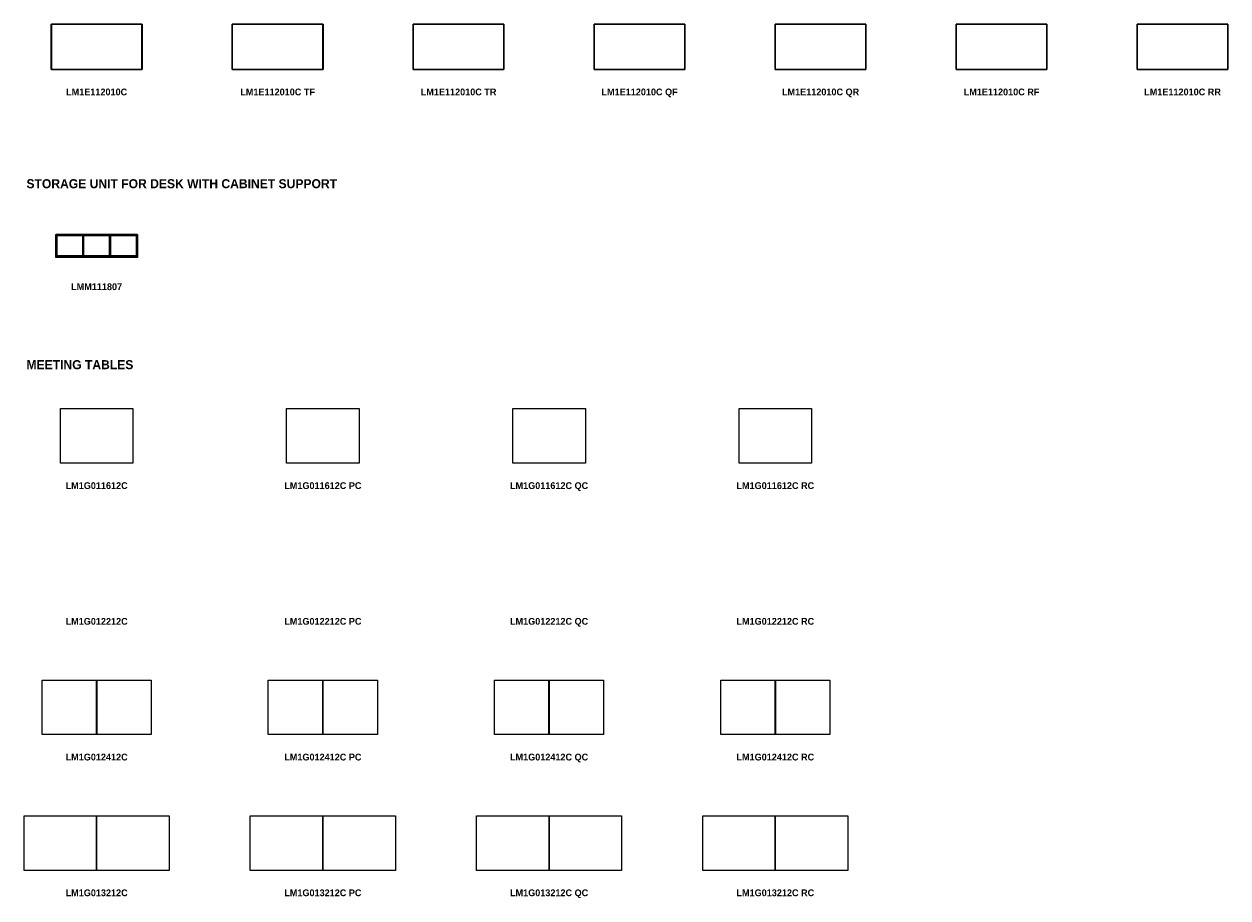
# Model space of a CAD drawing. Header units: metres. Extents: x 1 to 51.8, y -69.9 to 13.
# Tile 2 of 8: x 1 to 27.6, y -48.9 to -29.6. Entities that reach past the tile are written whole.
import ezdxf

# ---------------------------------------------------------------- set-up
doc = ezdxf.new("R2010")
doc.units = ezdxf.units.M
doc.header["$MEASUREMENT"] = 0
for name, color, linetype in [('72_AIX_INSERT', 7, 'Continuous'), ('72_AIX_LONGOMESAS_D2_ANY', 251, 'Continuous'), ('72_AIX_LONGOMESAS_D3_LONGO_ARMARIO__AUXILIAR_LATERAL_FB', 7, 'Continuous'), ('72_AIX_LONGOMESAS_D3_LONGO_ARMARIO__AUXILIAR_LATERAL_LR', 7, 'Continuous'), ('72_AIX_LONGOMESAS_D3_LONGO_ARMARIO__AUXILIAR_LATERAL_TB', 7, 'Continuous'), ('72_AIX_LONGOMESAS_D3_LONGO_ARMARIO__AUXILIAR_TABLERO_TOP', 7, 'Continuous'), ('72_AIX_LONGOMESAS_D3_LONGO_ARMARIO__AUXILIAR_TABLERO_TOP_FB', 7, 'Continuous'), ('72_AIX_LONGOMESAS_D3_LONGO_ARMARIO__AUXILIAR_TABLERO_TOP_LR', 7, 'Continuous'), ('72_AIX_LONGOMESAS_D3_LONGO_ARMARIO__AUXILIAR_TRASERA_TB', 7, 'Continuous'), ('72_AIX_LONGOMESAS_D3_LONGO_ARMARIO_AUXILIAR_VENTANA_LATERAL_FB', 7, 'Continuous'), ('72_AIX_LONGOMESAS_D3_LONGO_ARMARIO_AUXILIAR_VENTANA_LATERAL_LR', 7, 'Continuous'), ('72_AIX_LONGOMESAS_D3_LONGO_ARMARIO_AUXILIAR_VENTANA_LATERAL_TB', 7, 'Continuous'), ('72_AIX_LONGOMESAS_D3_LONGO_ARMARIO_T_AUXILIAR_TRASERA_LR', 7, 'Continuous'), ('72_AIX_LONGOMESAS_D3_LONGO_MESA_TABLERO_TOP', 7, 'Continuous'), ('72_AIX_LONGOMESAS_D3_LONGO_MESA_TABLERO_TOP_FB', 7, 'Continuous'), ('72_AIX_LONGOMESAS_D3_LONGO_MESA_TABLERO_TOP_LR', 7, 'Continuous'), ('72_EGR_BASE_TEXT', 7, 'Continuous')]:
    doc.layers.add(name, color=color, linetype=linetype)
doc.styles.add('X3G_ENTITY_33F5B', font='Montserrat-Bold.ttf', dxfattribs={"height": 0.15})
doc.styles.add('X3G_ENTITY_44527', font='Montserrat-Bold.ttf', dxfattribs={"height": 0.15})
doc.styles.add('X3G_ENTITY_4453A', font='Montserrat-Bold.ttf', dxfattribs={"height": 0.15})
doc.styles.add('X3G_ENTITY_4454E', font='Montserrat-Bold.ttf', dxfattribs={"height": 0.15})
doc.styles.add('X3G_ENTITY_44550', font='Montserrat-Bold.ttf', dxfattribs={"height": 0.15})
doc.styles.add('X3G_ENTITY_44576', font='Montserrat-Bold.ttf', dxfattribs={"height": 0.15})
doc.styles.add('X3G_ENTITY_44579', font='Montserrat-Bold.ttf', dxfattribs={"height": 0.15})
doc.styles.add('X3G_ENTITY_46B47', font='Montserrat-Bold.ttf', dxfattribs={"height": 0.15})
doc.styles.add('X3G_ENTITY_46B48', font='Montserrat-Bold.ttf', dxfattribs={"height": 0.2})
doc.styles.add('X3G_ENTITY_47043', font='Montserrat-Bold.ttf', dxfattribs={"height": 0.15})
doc.styles.add('X3G_ENTITY_47044', font='Montserrat-Bold.ttf', dxfattribs={"height": 0.2})
doc.styles.add('X3G_ENTITY_471A7', font='Montserrat-Bold.ttf', dxfattribs={"height": 0.15})
doc.styles.add('X3G_ENTITY_471B2', font='Montserrat-Bold.ttf', dxfattribs={"height": 0.15})
doc.styles.add('X3G_ENTITY_471B3', font='Montserrat-Bold.ttf', dxfattribs={"height": 0.15})
doc.styles.add('X3G_ENTITY_471C6', font='Montserrat-Bold.ttf', dxfattribs={"height": 0.15})
doc.styles.add('X3G_ENTITY_471C7', font='Montserrat-Bold.ttf', dxfattribs={"height": 0.15})
doc.styles.add('X3G_ENTITY_471DA', font='Montserrat-Bold.ttf', dxfattribs={"height": 0.15})
doc.styles.add('X3G_ENTITY_471DB', font='Montserrat-Bold.ttf', dxfattribs={"height": 0.15})
doc.styles.add('X3G_ENTITY_47C1A', font='Montserrat-Bold.ttf', dxfattribs={"height": 0.15})
doc.styles.add('X3G_ENTITY_47C2D', font='Montserrat-Bold.ttf', dxfattribs={"height": 0.15})
doc.styles.add('X3G_ENTITY_48909', font='Montserrat-Bold.ttf', dxfattribs={"height": 0.15})
doc.styles.add('X3G_ENTITY_48914', font='Montserrat-Bold.ttf', dxfattribs={"height": 0.15})
doc.styles.add('X3G_ENTITY_48915', font='Montserrat-Bold.ttf', dxfattribs={"height": 0.15})

# ---------------------------------------------------------------- blocks, each defined once
blk = doc.blocks.new('72_AIX_LONGOMESAS_D2_LONGO')
at = {"layer": '72_AIX_LONGOMESAS_D2_ANY'}
blk.add_lwpolyline([(0, 0), (1, 0), (1, -1), (0, -1)], close=True, dxfattribs=at)
blk = doc.blocks.new('72aix_longomesas2BACC35C5441345F59925384F3B62DCFB')
at = {"xscale": 2.0061, "yscale": 1.0061}
blk.add_blockref('72_AIX_LONGOMESAS_D2_LONGO', (0, 0), dxfattribs=at)
blk = doc.blocks.new('72AIX_LONGOMESAS_D3_EDGESFB')
for points in [[(0, 1), (1, 1), (1, 1, 1), (0, 1, 1)], [(0, 0), (1, 0), (1, 0, 1), (0, 0, 1)]]:
    blk.add_3dface(points)
blk = doc.blocks.new('72AIX_LONGOMESAS_D3_EDGESLR')
for points in [[(0, 1), (0, 0), (0, 0, 1), (0, 1, 1)], [(1, 1), (1, 0), (1, 0, 1), (1, 1, 1)]]:
    blk.add_3dface(points)
blk = doc.blocks.new('72AIX_LONGOMESAS_D3_EDGESTB')
for points in [[(0, 1), (1, 1), (1, 0), (0, 0)], [(0, 1, 1), (1, 1, 1), (1, 0, 1), (0, 0, 1)]]:
    blk.add_3dface(points)
blk = doc.blocks.new('72AIX_LONGOMESAS_D3_TABLERO_ESQUINA_19_MM')
at = {"extrusion": (0, -4.44089e-16, -1), "elevation": 0.017}
blk.add_lwpolyline([(0, -0.002), (0, 0), (0.002, 0, -0.414214)], format="xyb", close=True, dxfattribs=at)
blk = doc.blocks.new('XCAD035A7EBDEB7FCBB57511FA074B80EE403D')
at = {"color": 7}
blk.add_blockref('72aix_longomesas2BACC35C5441345F59925384F3B62DCFB', (0, 0), dxfattribs=at)
at = {"layer": '72_AIX_LONGOMESAS_D3_LONGO_MESA_TABLERO_TOP', "color": 0, "xscale": 1.998, "yscale": 0.998, "zscale": 0.019}
blk.add_blockref('72AIX_LONGOMESAS_D3_EDGESTB', (0.004, -1.002, 0.721), dxfattribs=at)
at = {"layer": '72_AIX_LONGOMESAS_D3_LONGO_MESA_TABLERO_TOP_FB', "color": 0, "xscale": 1.998, "yscale": 1.002, "zscale": 0.015}
blk.add_blockref('72AIX_LONGOMESAS_D3_EDGESFB', (0.004, -1.004, 0.723), dxfattribs=at)
at = {"layer": '72_AIX_LONGOMESAS_D3_LONGO_MESA_TABLERO_TOP_LR', "color": 0, "xscale": -1, "rotation": 180}
blk.add_blockref('72AIX_LONGOMESAS_D3_TABLERO_ESQUINA_19_MM', (0.004, -0.004, 0.74), dxfattribs=at)
at = {"layer": '72_AIX_LONGOMESAS_D3_LONGO_MESA_TABLERO_TOP_LR', "color": 0, "xscale": 2.002, "yscale": 0.998, "zscale": 0.015}
blk.add_blockref('72AIX_LONGOMESAS_D3_EDGESLR', (0.002, -1.002, 0.723), dxfattribs=at)
at = {"layer": '72_AIX_LONGOMESAS_D3_LONGO_MESA_TABLERO_TOP_LR', "color": 0, "rotation": 180}
blk.add_blockref('72AIX_LONGOMESAS_D3_TABLERO_ESQUINA_19_MM', (2.002, -0.004, 0.74), dxfattribs=at)
at = {"layer": '72_AIX_LONGOMESAS_D3_LONGO_MESA_TABLERO_TOP_LR', "color": 0}
blk.add_blockref('72AIX_LONGOMESAS_D3_TABLERO_ESQUINA_19_MM', (0.004, -1.002, 0.74), dxfattribs=at)
at = {"layer": '72_AIX_LONGOMESAS_D3_LONGO_MESA_TABLERO_TOP_LR', "color": 0, "xscale": -1}
blk.add_blockref('72AIX_LONGOMESAS_D3_TABLERO_ESQUINA_19_MM', (2.002, -1.002, 0.74), dxfattribs=at)
blk = doc.blocks.new('72aix_longomesas2BCBF68DE4B304DCFA853C841C9C62212')
at = {"xscale": 2.0061, "yscale": 1.0061}
blk.add_blockref('72_AIX_LONGOMESAS_D2_LONGO', (0, 0), dxfattribs=at)
blk = doc.blocks.new('XCAD0329EB5BBE1A9988D0669300E8D83208F4')
at = {"color": 7}
blk.add_blockref('72aix_longomesas2BCBF68DE4B304DCFA853C841C9C62212', (0, 0), dxfattribs=at)
at = {"layer": '72_AIX_LONGOMESAS_D3_LONGO_MESA_TABLERO_TOP', "color": 0, "xscale": 1.998, "yscale": 0.998, "zscale": 0.019}
blk.add_blockref('72AIX_LONGOMESAS_D3_EDGESTB', (0.004, -1.002, 0.721), dxfattribs=at)
at = {"layer": '72_AIX_LONGOMESAS_D3_LONGO_MESA_TABLERO_TOP_FB', "color": 0, "xscale": 1.998, "yscale": 1.002, "zscale": 0.015}
blk.add_blockref('72AIX_LONGOMESAS_D3_EDGESFB', (0.004, -1.004, 0.723), dxfattribs=at)
at = {"layer": '72_AIX_LONGOMESAS_D3_LONGO_MESA_TABLERO_TOP_LR', "color": 0, "xscale": -1, "rotation": 180}
blk.add_blockref('72AIX_LONGOMESAS_D3_TABLERO_ESQUINA_19_MM', (0.004, -0.004, 0.74), dxfattribs=at)
at = {"layer": '72_AIX_LONGOMESAS_D3_LONGO_MESA_TABLERO_TOP_LR', "color": 0, "xscale": 2.002, "yscale": 0.998, "zscale": 0.015}
blk.add_blockref('72AIX_LONGOMESAS_D3_EDGESLR', (0.002, -1.002, 0.723), dxfattribs=at)
at = {"layer": '72_AIX_LONGOMESAS_D3_LONGO_MESA_TABLERO_TOP_LR', "color": 0, "rotation": 180}
blk.add_blockref('72AIX_LONGOMESAS_D3_TABLERO_ESQUINA_19_MM', (2.002, -0.004, 0.74), dxfattribs=at)
at = {"layer": '72_AIX_LONGOMESAS_D3_LONGO_MESA_TABLERO_TOP_LR', "color": 0}
blk.add_blockref('72AIX_LONGOMESAS_D3_TABLERO_ESQUINA_19_MM', (0.004, -1.002, 0.74), dxfattribs=at)
at = {"layer": '72_AIX_LONGOMESAS_D3_LONGO_MESA_TABLERO_TOP_LR', "color": 0, "xscale": -1}
blk.add_blockref('72AIX_LONGOMESAS_D3_TABLERO_ESQUINA_19_MM', (2.002, -1.002, 0.74), dxfattribs=at)
blk = doc.blocks.new('72aix_longomesas21F7F83D11D8E444AAFD4219463789399')
at = {"xscale": 2.0061, "yscale": 1.0061}
blk.add_blockref('72_AIX_LONGOMESAS_D2_LONGO', (0, 0), dxfattribs=at)
blk = doc.blocks.new('XCAD0321EA0CD7A6DB601D18BC81AF6C50EF37')
at = {"color": 7}
blk.add_blockref('72aix_longomesas21F7F83D11D8E444AAFD4219463789399', (0, 0), dxfattribs=at)
at = {"layer": '72_AIX_LONGOMESAS_D3_LONGO_MESA_TABLERO_TOP', "color": 0, "xscale": 1.998, "yscale": 0.998, "zscale": 0.019}
blk.add_blockref('72AIX_LONGOMESAS_D3_EDGESTB', (0.004, -1.002, 0.721), dxfattribs=at)
at = {"layer": '72_AIX_LONGOMESAS_D3_LONGO_MESA_TABLERO_TOP_FB', "color": 0, "xscale": 1.998, "yscale": 1.002, "zscale": 0.015}
blk.add_blockref('72AIX_LONGOMESAS_D3_EDGESFB', (0.004, -1.004, 0.723), dxfattribs=at)
at = {"layer": '72_AIX_LONGOMESAS_D3_LONGO_MESA_TABLERO_TOP_LR', "color": 0, "xscale": -1, "rotation": 180}
blk.add_blockref('72AIX_LONGOMESAS_D3_TABLERO_ESQUINA_19_MM', (0.004, -0.004, 0.74), dxfattribs=at)
at = {"layer": '72_AIX_LONGOMESAS_D3_LONGO_MESA_TABLERO_TOP_LR', "color": 0, "xscale": 2.002, "yscale": 0.998, "zscale": 0.015}
blk.add_blockref('72AIX_LONGOMESAS_D3_EDGESLR', (0.002, -1.002, 0.723), dxfattribs=at)
at = {"layer": '72_AIX_LONGOMESAS_D3_LONGO_MESA_TABLERO_TOP_LR', "color": 0, "rotation": 180}
blk.add_blockref('72AIX_LONGOMESAS_D3_TABLERO_ESQUINA_19_MM', (2.002, -0.004, 0.74), dxfattribs=at)
at = {"layer": '72_AIX_LONGOMESAS_D3_LONGO_MESA_TABLERO_TOP_LR', "color": 0}
blk.add_blockref('72AIX_LONGOMESAS_D3_TABLERO_ESQUINA_19_MM', (0.004, -1.002, 0.74), dxfattribs=at)
at = {"layer": '72_AIX_LONGOMESAS_D3_LONGO_MESA_TABLERO_TOP_LR', "color": 0, "xscale": -1}
blk.add_blockref('72AIX_LONGOMESAS_D3_TABLERO_ESQUINA_19_MM', (2.002, -1.002, 0.74), dxfattribs=at)
blk = doc.blocks.new('72aix_longomesas2D0CD66EE08854B38BAA9B08B8C294E0A')
at = {"xscale": 2.0061, "yscale": 1.0061}
blk.add_blockref('72_AIX_LONGOMESAS_D2_LONGO', (0, 0), dxfattribs=at)
blk = doc.blocks.new('XCAD03E2C4D847A9417BEC56384C92AECB844C')
at = {"color": 7}
blk.add_blockref('72aix_longomesas2D0CD66EE08854B38BAA9B08B8C294E0A', (0, 0), dxfattribs=at)
at = {"layer": '72_AIX_LONGOMESAS_D3_LONGO_MESA_TABLERO_TOP', "color": 0, "xscale": 1.998, "yscale": 0.998, "zscale": 0.019}
blk.add_blockref('72AIX_LONGOMESAS_D3_EDGESTB', (0.004, -1.002, 0.721), dxfattribs=at)
at = {"layer": '72_AIX_LONGOMESAS_D3_LONGO_MESA_TABLERO_TOP_FB', "color": 0, "xscale": 1.998, "yscale": 1.002, "zscale": 0.015}
blk.add_blockref('72AIX_LONGOMESAS_D3_EDGESFB', (0.004, -1.004, 0.723), dxfattribs=at)
at = {"layer": '72_AIX_LONGOMESAS_D3_LONGO_MESA_TABLERO_TOP_LR', "color": 0, "xscale": -1, "rotation": 180}
blk.add_blockref('72AIX_LONGOMESAS_D3_TABLERO_ESQUINA_19_MM', (0.004, -0.004, 0.74), dxfattribs=at)
at = {"layer": '72_AIX_LONGOMESAS_D3_LONGO_MESA_TABLERO_TOP_LR', "color": 0, "xscale": 2.002, "yscale": 0.998, "zscale": 0.015}
blk.add_blockref('72AIX_LONGOMESAS_D3_EDGESLR', (0.002, -1.002, 0.723), dxfattribs=at)
at = {"layer": '72_AIX_LONGOMESAS_D3_LONGO_MESA_TABLERO_TOP_LR', "color": 0, "rotation": 180}
blk.add_blockref('72AIX_LONGOMESAS_D3_TABLERO_ESQUINA_19_MM', (2.002, -0.004, 0.74), dxfattribs=at)
at = {"layer": '72_AIX_LONGOMESAS_D3_LONGO_MESA_TABLERO_TOP_LR', "color": 0}
blk.add_blockref('72AIX_LONGOMESAS_D3_TABLERO_ESQUINA_19_MM', (0.004, -1.002, 0.74), dxfattribs=at)
at = {"layer": '72_AIX_LONGOMESAS_D3_LONGO_MESA_TABLERO_TOP_LR', "color": 0, "xscale": -1}
blk.add_blockref('72AIX_LONGOMESAS_D3_TABLERO_ESQUINA_19_MM', (2.002, -1.002, 0.74), dxfattribs=at)
blk = doc.blocks.new('72aix_longomesas2F537F484D34A4345BAB0BC3A2084D346')
at = {"xscale": 2.0061, "yscale": 1.0061}
blk.add_blockref('72_AIX_LONGOMESAS_D2_LONGO', (0, 0), dxfattribs=at)
blk = doc.blocks.new('XCAD03D17BFE5877EDC6F99EB0E3603F6892CE')
at = {"color": 7}
blk.add_blockref('72aix_longomesas2F537F484D34A4345BAB0BC3A2084D346', (0, 0), dxfattribs=at)
at = {"layer": '72_AIX_LONGOMESAS_D3_LONGO_MESA_TABLERO_TOP', "color": 0, "xscale": 1.998, "yscale": 0.998, "zscale": 0.019}
blk.add_blockref('72AIX_LONGOMESAS_D3_EDGESTB', (0.004, -1.002, 0.721), dxfattribs=at)
at = {"layer": '72_AIX_LONGOMESAS_D3_LONGO_MESA_TABLERO_TOP_FB', "color": 0, "xscale": 1.998, "yscale": 1.002, "zscale": 0.015}
blk.add_blockref('72AIX_LONGOMESAS_D3_EDGESFB', (0.004, -1.004, 0.723), dxfattribs=at)
at = {"layer": '72_AIX_LONGOMESAS_D3_LONGO_MESA_TABLERO_TOP_LR', "color": 0, "xscale": -1, "rotation": 180}
blk.add_blockref('72AIX_LONGOMESAS_D3_TABLERO_ESQUINA_19_MM', (0.004, -0.004, 0.74), dxfattribs=at)
at = {"layer": '72_AIX_LONGOMESAS_D3_LONGO_MESA_TABLERO_TOP_LR', "color": 0, "xscale": 2.002, "yscale": 0.998, "zscale": 0.015}
blk.add_blockref('72AIX_LONGOMESAS_D3_EDGESLR', (0.002, -1.002, 0.723), dxfattribs=at)
at = {"layer": '72_AIX_LONGOMESAS_D3_LONGO_MESA_TABLERO_TOP_LR', "color": 0, "rotation": 180}
blk.add_blockref('72AIX_LONGOMESAS_D3_TABLERO_ESQUINA_19_MM', (2.002, -0.004, 0.74), dxfattribs=at)
at = {"layer": '72_AIX_LONGOMESAS_D3_LONGO_MESA_TABLERO_TOP_LR', "color": 0}
blk.add_blockref('72AIX_LONGOMESAS_D3_TABLERO_ESQUINA_19_MM', (0.004, -1.002, 0.74), dxfattribs=at)
at = {"layer": '72_AIX_LONGOMESAS_D3_LONGO_MESA_TABLERO_TOP_LR', "color": 0, "xscale": -1}
blk.add_blockref('72AIX_LONGOMESAS_D3_TABLERO_ESQUINA_19_MM', (2.002, -1.002, 0.74), dxfattribs=at)
blk = doc.blocks.new('72aix_longomesas2C173E9AD1BEE4112977987297AAA897A')
at = {"xscale": 2.0061, "yscale": 1.0061}
blk.add_blockref('72_AIX_LONGOMESAS_D2_LONGO', (0, 0), dxfattribs=at)
blk = doc.blocks.new('XCAD03E450BBED68C95BFE14CBA739EAACBC28')
at = {"color": 7}
blk.add_blockref('72aix_longomesas2C173E9AD1BEE4112977987297AAA897A', (0, 0), dxfattribs=at)
at = {"layer": '72_AIX_LONGOMESAS_D3_LONGO_MESA_TABLERO_TOP', "color": 0, "xscale": 1.998, "yscale": 0.998, "zscale": 0.019}
blk.add_blockref('72AIX_LONGOMESAS_D3_EDGESTB', (0.004, -1.002, 0.721), dxfattribs=at)
at = {"layer": '72_AIX_LONGOMESAS_D3_LONGO_MESA_TABLERO_TOP_FB', "color": 0, "xscale": 1.998, "yscale": 1.002, "zscale": 0.015}
blk.add_blockref('72AIX_LONGOMESAS_D3_EDGESFB', (0.004, -1.004, 0.723), dxfattribs=at)
at = {"layer": '72_AIX_LONGOMESAS_D3_LONGO_MESA_TABLERO_TOP_LR', "color": 0, "xscale": -1, "rotation": 180}
blk.add_blockref('72AIX_LONGOMESAS_D3_TABLERO_ESQUINA_19_MM', (0.004, -0.004, 0.74), dxfattribs=at)
at = {"layer": '72_AIX_LONGOMESAS_D3_LONGO_MESA_TABLERO_TOP_LR', "color": 0, "xscale": 2.002, "yscale": 0.998, "zscale": 0.015}
blk.add_blockref('72AIX_LONGOMESAS_D3_EDGESLR', (0.002, -1.002, 0.723), dxfattribs=at)
at = {"layer": '72_AIX_LONGOMESAS_D3_LONGO_MESA_TABLERO_TOP_LR', "color": 0, "rotation": 180}
blk.add_blockref('72AIX_LONGOMESAS_D3_TABLERO_ESQUINA_19_MM', (2.002, -0.004, 0.74), dxfattribs=at)
at = {"layer": '72_AIX_LONGOMESAS_D3_LONGO_MESA_TABLERO_TOP_LR', "color": 0}
blk.add_blockref('72AIX_LONGOMESAS_D3_TABLERO_ESQUINA_19_MM', (0.004, -1.002, 0.74), dxfattribs=at)
at = {"layer": '72_AIX_LONGOMESAS_D3_LONGO_MESA_TABLERO_TOP_LR', "color": 0, "xscale": -1}
blk.add_blockref('72AIX_LONGOMESAS_D3_TABLERO_ESQUINA_19_MM', (2.002, -1.002, 0.74), dxfattribs=at)
blk = doc.blocks.new('72aix_longomesas24B14925A6B1C4DE3A44A5EA8A216F588')
at = {"xscale": 2.0061, "yscale": 1.0061}
blk.add_blockref('72_AIX_LONGOMESAS_D2_LONGO', (0, 0), dxfattribs=at)
blk = doc.blocks.new('XCAD03B8589D5A9659143C030C77FC37A39442')
at = {"color": 7}
blk.add_blockref('72aix_longomesas24B14925A6B1C4DE3A44A5EA8A216F588', (0, 0), dxfattribs=at)
at = {"layer": '72_AIX_LONGOMESAS_D3_LONGO_MESA_TABLERO_TOP', "color": 0, "xscale": 1.998, "yscale": 0.998, "zscale": 0.019}
blk.add_blockref('72AIX_LONGOMESAS_D3_EDGESTB', (0.004, -1.002, 0.721), dxfattribs=at)
at = {"layer": '72_AIX_LONGOMESAS_D3_LONGO_MESA_TABLERO_TOP_FB', "color": 0, "xscale": 1.998, "yscale": 1.002, "zscale": 0.015}
blk.add_blockref('72AIX_LONGOMESAS_D3_EDGESFB', (0.004, -1.004, 0.723), dxfattribs=at)
at = {"layer": '72_AIX_LONGOMESAS_D3_LONGO_MESA_TABLERO_TOP_LR', "color": 0, "xscale": -1, "rotation": 180}
blk.add_blockref('72AIX_LONGOMESAS_D3_TABLERO_ESQUINA_19_MM', (0.004, -0.004, 0.74), dxfattribs=at)
at = {"layer": '72_AIX_LONGOMESAS_D3_LONGO_MESA_TABLERO_TOP_LR', "color": 0, "xscale": 2.002, "yscale": 0.998, "zscale": 0.015}
blk.add_blockref('72AIX_LONGOMESAS_D3_EDGESLR', (0.002, -1.002, 0.723), dxfattribs=at)
at = {"layer": '72_AIX_LONGOMESAS_D3_LONGO_MESA_TABLERO_TOP_LR', "color": 0, "rotation": 180}
blk.add_blockref('72AIX_LONGOMESAS_D3_TABLERO_ESQUINA_19_MM', (2.002, -0.004, 0.74), dxfattribs=at)
at = {"layer": '72_AIX_LONGOMESAS_D3_LONGO_MESA_TABLERO_TOP_LR', "color": 0}
blk.add_blockref('72AIX_LONGOMESAS_D3_TABLERO_ESQUINA_19_MM', (0.004, -1.002, 0.74), dxfattribs=at)
at = {"layer": '72_AIX_LONGOMESAS_D3_LONGO_MESA_TABLERO_TOP_LR', "color": 0, "xscale": -1}
blk.add_blockref('72AIX_LONGOMESAS_D3_TABLERO_ESQUINA_19_MM', (2.002, -1.002, 0.74), dxfattribs=at)
blk = doc.blocks.new('72aix_longomesas2D96639C3589244FEBECD8B662632FF23')
for p, xscale, yscale in [((0, 0), 1.8041, 0.5081), ((0.004, -0.004), 1.796, 0.5)]:
    blk.add_blockref('72_AIX_LONGOMESAS_D2_LONGO', p, dxfattribs=dict(xscale=xscale, yscale=yscale))
blk = doc.blocks.new('XCAD0328A88D64C034920AF732A81DB9162F59')
at = {"color": 7}
blk.add_blockref('72aix_longomesas2D96639C3589244FEBECD8B662632FF23', (0, 0), dxfattribs=at)
at = {"layer": '72_AIX_LONGOMESAS_D3_LONGO_ARMARIO__AUXILIAR_LATERAL_FB', "color": 0, "xscale": 1.753, "yscale": 0.016, "zscale": 0.367, "rotation": 180}
blk.add_blockref('72AIX_LONGOMESAS_D3_EDGESFB', (1.7785, -0.0058, 0.3088), dxfattribs=at)
at = {"layer": '72_AIX_LONGOMESAS_D3_LONGO_ARMARIO__AUXILIAR_LATERAL_LR', "color": 0, "xscale": 1.757, "yscale": 0.012, "zscale": 0.367, "rotation": 180}
blk.add_blockref('72AIX_LONGOMESAS_D3_EDGESLR', (1.7805, -0.0078, 0.3088), dxfattribs=at)
at = {"layer": '72_AIX_LONGOMESAS_D3_LONGO_ARMARIO__AUXILIAR_LATERAL_TB', "color": 0, "xscale": 1.753, "yscale": 0.012, "zscale": 0.371, "rotation": 180}
blk.add_blockref('72AIX_LONGOMESAS_D3_EDGESTB', (1.7785, -0.0078, 0.3068), dxfattribs=at)
at = {"layer": '72_AIX_LONGOMESAS_D3_LONGO_ARMARIO__AUXILIAR_TABLERO_TOP', "color": 0, "rotation": 180}
for p, xscale, yscale, zscale in [((1.8, -0.006, 0.6778), 1.796, 0.496, 0.01), ((1.798, -0.006, 0.2908), 1.792, 0.496, 0.016), ((1.7785, -0.0238, 0.6618), 1.753, 0.466, 0.016), ((0.5965, -0.0238, 0.4688), 0.5710000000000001, 0.446, 0.016), ((1.1875, -0.0238, 0.4738), 0.5710000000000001, 0.446, 0.016), ((1.7785, -0.0238, 0.4688), 0.5710000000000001, 0.446, 0.016)]:
    blk.add_blockref('72AIX_LONGOMESAS_D3_EDGESTB', p, dxfattribs=dict(at, xscale=xscale, yscale=yscale, zscale=zscale))
at = {"layer": '72_AIX_LONGOMESAS_D3_LONGO_ARMARIO__AUXILIAR_TABLERO_TOP_FB', "color": 0, "rotation": 180}
for p, xscale, yscale, zscale in [((1.8, -0.004, 0.6798), 1.796, 0.5, 0.006), ((1.798, -0.004, 0.2928), 1.792, 0.5, 0.012), ((1.7785, -0.0218, 0.6638), 1.753, 0.47, 0.012), ((0.5965, -0.0218, 0.4708), 0.5710000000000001, 0.45, 0.012), ((1.1875, -0.0218, 0.4758), 0.5710000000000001, 0.45, 0.012), ((1.7785, -0.0218, 0.4708), 0.5710000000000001, 0.45, 0.012)]:
    blk.add_blockref('72AIX_LONGOMESAS_D3_EDGESFB', p, dxfattribs=dict(at, xscale=xscale, yscale=yscale, zscale=zscale))
at = {"layer": '72_AIX_LONGOMESAS_D3_LONGO_ARMARIO__AUXILIAR_TABLERO_TOP_LR', "color": 0, "rotation": 180}
for p, xscale, yscale, zscale in [((1.8, -0.006, 0.6798), 1.796, 0.496, 0.006), ((1.8, -0.006, 0.2928), 1.796, 0.496, 0.012), ((1.7805, -0.0238, 0.6638), 1.757, 0.466, 0.012), ((0.5985, -0.0238, 0.4708), 0.5750000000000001, 0.446, 0.012), ((1.1895, -0.0238, 0.4758), 0.5750000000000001, 0.446, 0.012), ((1.7805, -0.0238, 0.4708), 0.5750000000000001, 0.446, 0.012)]:
    blk.add_blockref('72AIX_LONGOMESAS_D3_EDGESLR', p, dxfattribs=dict(at, xscale=xscale, yscale=yscale, zscale=zscale))
at = {"layer": '72_AIX_LONGOMESAS_D3_LONGO_ARMARIO__AUXILIAR_TRASERA_TB', "color": 0, "rotation": 180}
for name, p, xscale, yscale, zscale in [('72AIX_LONGOMESAS_D3_EDGESLR', (0.0235, -0.0068, 0.3088), 0.019, 0.483, 0.367), ('72AIX_LONGOMESAS_D3_EDGESTB', (0.0215, -0.0068, 0.3068), 0.015, 0.483, 0.371), ('72AIX_LONGOMESAS_D3_EDGESLR', (0.6145, -0.0238, 0.3088), 0.016, 0.448, 0.351), ('72AIX_LONGOMESAS_D3_EDGESTB', (0.6125, -0.0238, 0.3068), 0.012, 0.448, 0.355), ('72AIX_LONGOMESAS_D3_EDGESLR', (1.2055, -0.0238, 0.3088), 0.016, 0.448, 0.351), ('72AIX_LONGOMESAS_D3_EDGESTB', (1.2035, -0.0238, 0.3068), 0.012, 0.448, 0.355), ('72AIX_LONGOMESAS_D3_EDGESLR', (1.7995, -0.0068, 0.3088), 0.019, 0.483, 0.367), ('72AIX_LONGOMESAS_D3_EDGESTB', (1.7975, -0.0068, 0.3068), 0.015, 0.483, 0.371)]:
    blk.add_blockref(name, p, dxfattribs=dict(at, xscale=xscale, yscale=yscale, zscale=zscale))
at = {"layer": '72_AIX_LONGOMESAS_D3_LONGO_ARMARIO_AUXILIAR_VENTANA_LATERAL_FB', "color": 0, "xscale": 0.606, "yscale": 0.01, "zscale": 0.3605, "rotation": 180}
for p in [(0.612, -0.494, 0.3073), (1.798, -0.494, 0.3073)]:
    blk.add_blockref('72AIX_LONGOMESAS_D3_EDGESFB', p, dxfattribs=at)
at = {"layer": '72_AIX_LONGOMESAS_D3_LONGO_ARMARIO_AUXILIAR_VENTANA_LATERAL_LR', "color": 0, "xscale": 0.61, "yscale": 0.006, "zscale": 0.3605, "rotation": 180}
for p in [(0.614, -0.496, 0.3073), (1.8, -0.496, 0.3073)]:
    blk.add_blockref('72AIX_LONGOMESAS_D3_EDGESLR', p, dxfattribs=at)
at = {"layer": '72_AIX_LONGOMESAS_D3_LONGO_ARMARIO_AUXILIAR_VENTANA_LATERAL_TB', "color": 0, "xscale": 0.606, "yscale": 0.006, "zscale": 0.3645, "rotation": 180}
for p in [(0.612, -0.496, 0.3053), (1.798, -0.496, 0.3053)]:
    blk.add_blockref('72AIX_LONGOMESAS_D3_EDGESTB', p, dxfattribs=at)
at = {"layer": '72_AIX_LONGOMESAS_D3_LONGO_ARMARIO_T_AUXILIAR_TRASERA_LR', "color": 0, "rotation": 180}
for p, xscale, yscale, zscale in [((0.0215, -0.0048, 0.3088), 0.015, 0.487, 0.367), ((0.6125, -0.0218, 0.3088), 0.012, 0.452, 0.351), ((1.2035, -0.0218, 0.3088), 0.012, 0.452, 0.351), ((1.7975, -0.0048, 0.3088), 0.015, 0.487, 0.367)]:
    blk.add_blockref('72AIX_LONGOMESAS_D3_EDGESFB', p, dxfattribs=dict(at, xscale=xscale, yscale=yscale, zscale=zscale))
blk = doc.blocks.new('72aix_longomesas22A1A68E7DD70433287C5CDEFF02A5C5C')
at = {"xscale": 1.6041, "yscale": 1.2041}
blk.add_blockref('72_AIX_LONGOMESAS_D2_LONGO', (0, 0), dxfattribs=at)
blk = doc.blocks.new('XCAD036FFE4361D771E814273C3BEFE2ADAE7A')
at = {"color": 7}
blk.add_blockref('72aix_longomesas22A1A68E7DD70433287C5CDEFF02A5C5C', (0, 0), dxfattribs=at)
blk = doc.blocks.new('72aix_longomesas2D04D7253AB2C40F2AC5F2286F5345E6C')
at = {"xscale": 1.6041, "yscale": 1.2041}
blk.add_blockref('72_AIX_LONGOMESAS_D2_LONGO', (0, 0), dxfattribs=at)
blk = doc.blocks.new('EDWGA0884AD6B23C412C9D25E7DC7BB1154D')
at = {"color": 7}
blk.add_blockref('72aix_longomesas2D04D7253AB2C40F2AC5F2286F5345E6C', (0, 0), dxfattribs=at)
blk = doc.blocks.new('72aix_longomesas289DE265F5B8F4753B19F8896564C2E20')
at = {"xscale": 1.6041, "yscale": 1.2041}
blk.add_blockref('72_AIX_LONGOMESAS_D2_LONGO', (0, 0), dxfattribs=at)
blk = doc.blocks.new('XCAD039D4F2FF6BA7134C307845C68C47BAF03')
at = {"color": 7}
blk.add_blockref('72aix_longomesas289DE265F5B8F4753B19F8896564C2E20', (0, 0), dxfattribs=at)
blk = doc.blocks.new('72aix_longomesas26CC1CCA57B1943A8A4FBC7DCA5560330')
at = {"xscale": 1.6041, "yscale": 1.2041}
blk.add_blockref('72_AIX_LONGOMESAS_D2_LONGO', (0, 0), dxfattribs=at)
blk = doc.blocks.new('XCAD034BAD4FFCD1BD94BC114A314E73196D78')
at = {"color": 7}
blk.add_blockref('72aix_longomesas26CC1CCA57B1943A8A4FBC7DCA5560330', (0, 0), dxfattribs=at)
blk = doc.blocks.new('72aix_longomesas2CF59FCC696A8421AAF5EBDCF75889D22')
at = {"xscale": 1.2085, "yscale": 1.2061}
for p in [(0, 0), (1.2035, 0)]:
    blk.add_blockref('72_AIX_LONGOMESAS_D2_LONGO', p, dxfattribs=at)
blk = doc.blocks.new('XCAD03E088029180F05E6157614E1F82E17F2C')
at = {"color": 7}
blk.add_blockref('72aix_longomesas2CF59FCC696A8421AAF5EBDCF75889D22', (0, 0), dxfattribs=at)
blk = doc.blocks.new('72aix_longomesas2CFCF3077D0AE427D9C77BA484605CF49')
at = {"xscale": 1.6035, "yscale": 1.2061}
for p in [(0, 0), (1.6035, 0)]:
    blk.add_blockref('72_AIX_LONGOMESAS_D2_LONGO', p, dxfattribs=at)
blk = doc.blocks.new('XCAD036ED0275297BFDD09726CDC72E4C7918A')
at = {"color": 7}
blk.add_blockref('72aix_longomesas2CFCF3077D0AE427D9C77BA484605CF49', (0, 0), dxfattribs=at)
blk = doc.blocks.new('72aix_longomesas26DEC287780E14D31BDC4A2B8F486A219')
at = {"xscale": 1.6035, "yscale": 1.2061}
for p in [(0, 0), (1.6035, 0)]:
    blk.add_blockref('72_AIX_LONGOMESAS_D2_LONGO', p, dxfattribs=at)
blk = doc.blocks.new('EDWG63383718510B4C6B870630C301A4531F')
at = {"color": 7}
blk.add_blockref('72aix_longomesas26DEC287780E14D31BDC4A2B8F486A219', (0, 0), dxfattribs=at)
blk = doc.blocks.new('72aix_longomesas2559041DE21A140BCA101D43E5FE1FAF5')
at = {"xscale": 1.2085, "yscale": 1.2061}
for p in [(0, 0), (1.2035, 0)]:
    blk.add_blockref('72_AIX_LONGOMESAS_D2_LONGO', p, dxfattribs=at)
blk = doc.blocks.new('EDWG76DD342C02604D33A62769281F0E8DD5')
at = {"color": 7}
blk.add_blockref('72aix_longomesas2559041DE21A140BCA101D43E5FE1FAF5', (0, 0), dxfattribs=at)
blk = doc.blocks.new('72aix_longomesas208C5AD46C5AB4D469E8558BB948C5B1A')
at = {"xscale": 1.6035, "yscale": 1.2061}
for p in [(0, 0), (1.6035, 0)]:
    blk.add_blockref('72_AIX_LONGOMESAS_D2_LONGO', p, dxfattribs=at)
blk = doc.blocks.new('XCAD039E9DF59B3629A857EB9F3172CC245A7D')
at = {"color": 7}
blk.add_blockref('72aix_longomesas208C5AD46C5AB4D469E8558BB948C5B1A', (0, 0), dxfattribs=at)
blk = doc.blocks.new('72aix_longomesas2299514E8C80E4142A1D4C21F4076483E')
at = {"xscale": 1.2085, "yscale": 1.2061}
for p in [(0, 0), (1.2035, 0)]:
    blk.add_blockref('72_AIX_LONGOMESAS_D2_LONGO', p, dxfattribs=at)
blk = doc.blocks.new('XCAD03D01F6C6D726631A8980D43B06456F624')
at = {"color": 7}
blk.add_blockref('72aix_longomesas2299514E8C80E4142A1D4C21F4076483E', (0, 0), dxfattribs=at)
blk = doc.blocks.new('72aix_longomesas251EFA87FC20A4015B66BA45491DA70D9')
at = {"xscale": 1.6035, "yscale": 1.2061}
for p in [(0, 0), (1.6035, 0)]:
    blk.add_blockref('72_AIX_LONGOMESAS_D2_LONGO', p, dxfattribs=at)
blk = doc.blocks.new('XCAD035EE2FC73658F8CA0159C02157B485A73')
at = {"color": 7}
blk.add_blockref('72aix_longomesas251EFA87FC20A4015B66BA45491DA70D9', (0, 0), dxfattribs=at)
blk = doc.blocks.new('72aix_longomesas205537CBDC4684159822F8EEA1306DE50')
at = {"xscale": 1.2085, "yscale": 1.2061}
for p in [(0, 0), (1.2035, 0)]:
    blk.add_blockref('72_AIX_LONGOMESAS_D2_LONGO', p, dxfattribs=at)
blk = doc.blocks.new('XCAD036AE67A0F08461CC78D5E34BD2F9BCB69')
at = {"color": 7}
blk.add_blockref('72aix_longomesas205537CBDC4684159822F8EEA1306DE50', (0, 0), dxfattribs=at)

msp = doc.modelspace()

# ---------------------------------------------------------------- block references
at = {"layer": '72_AIX_INSERT'}
for name, p in [('XCAD035A7EBDEB7FCBB57511FA074B80EE403D', (1.591, -29.626)), ('XCAD0329EB5BBE1A9988D0669300E8D83208F4', (5.591, -29.626)), ('XCAD0321EA0CD7A6DB601D18BC81AF6C50EF37', (9.591, -29.626)), ('XCAD03D17BFE5877EDC6F99EB0E3603F6892CE', (13.591, -29.626)), ('XCAD03E2C4D847A9417BEC56384C92AECB844C', (17.591, -29.626)), ('XCAD03E450BBED68C95BFE14CBA739EAACBC28', (21.591, -29.626)), ('XCAD03B8589D5A9659143C030C77FC37A39442', (25.591, -29.626)), ('XCAD0328A88D64C034920AF732A81DB9162F59', (1.692, -34.275)), ('XCAD036FFE4361D771E814273C3BEFE2ADAE7A', (1.792, -38.126)), ('EDWGA0884AD6B23C412C9D25E7DC7BB1154D', (6.792, -38.126)), ('XCAD039D4F2FF6BA7134C307845C68C47BAF03', (11.792, -38.126)), ('XCAD034BAD4FFCD1BD94BC114A314E73196D78', (16.792, -38.126)), ('XCAD03E088029180F05E6157614E1F82E17F2C', (1.388, -44.125)), ('EDWG76DD342C02604D33A62769281F0E8DD5', (6.388, -44.125)), ('XCAD03D01F6C6D726631A8980D43B06456F624', (11.388, -44.125)), ('XCAD036AE67A0F08461CC78D5E34BD2F9BCB69', (16.388, -44.125)), ('XCAD036ED0275297BFDD09726CDC72E4C7918A', (0.99, -47.125)), ('EDWG63383718510B4C6B870630C301A4531F', (5.99, -47.125)), ('XCAD039E9DF59B3629A857EB9F3172CC245A7D', (10.99, -47.125)), ('XCAD035EE2FC73658F8CA0159C02157B485A73', (15.99, -47.125))]:
    msp.add_blockref(name, p, dxfattribs=at)

# ---------------------------------------------------------------- texts
at = {"layer": '72_EGR_BASE_TEXT', "color": 1, "true_color": 0xff0000, "char_height": 0.15, "attachment_point": 2}
for s, insert, style in [('LM1E112010C', (2.594, -31.051), 'X3G_ENTITY_33F5B'), ('LM1E112010C TF', (6.594, -31.051), 'X3G_ENTITY_44527'), ('LM1E112010C TR', (10.594, -31.051), 'X3G_ENTITY_4453A'), ('LM1E112010C QF', (14.594, -31.051), 'X3G_ENTITY_4454E'), ('LM1E112010C QR', (18.594, -31.051), 'X3G_ENTITY_44550'), ('LM1E112010C RF', (22.594, -31.051), 'X3G_ENTITY_44579'), ('LM1E112010C RR', (26.594, -31.051), 'X3G_ENTITY_44576'), ('LMM111807', (2.594, -35.356), 'X3G_ENTITY_46B47'), ('LM1G011612C', (2.594, -39.752), 'X3G_ENTITY_47043'), ('LM1G011612C PC', (7.594, -39.752), 'X3G_ENTITY_471B2'), ('LM1G011612C QC', (12.594, -39.752), 'X3G_ENTITY_471C6'), ('LM1G011612C RC', (17.594, -39.752), 'X3G_ENTITY_471DA'), ('LM1G012212C', (2.594, -42.752), 'X3G_ENTITY_471A7'), ('LM1G012212C PC', (7.594, -42.752), 'X3G_ENTITY_471B3'), ('LM1G012212C QC', (12.594, -42.752), 'X3G_ENTITY_471C7'), ('LM1G012212C RC', (17.594, -42.752), 'X3G_ENTITY_471DB'), ('LM1G012412C', (2.594, -45.752), 'X3G_ENTITY_47C1A'), ('LM1G012412C PC', (7.594, -45.752), 'X3G_ENTITY_48909'), ('LM1G012412C QC', (12.594, -45.752), 'X3G_ENTITY_48914'), ('LM1G012412C RC', (17.594, -45.752), 'X3G_ENTITY_47C1A'), ('LM1G013212C', (2.594, -48.752), 'X3G_ENTITY_47C2D'), ('LM1G013212C PC', (7.594, -48.752), 'X3G_ENTITY_47C2D'), ('LM1G013212C QC', (12.594, -48.752), 'X3G_ENTITY_48915'), ('LM1G013212C RC', (17.594, -48.752), 'X3G_ENTITY_47C2D')]:
    msp.add_mtext(s, dxfattribs=dict(at, insert=insert, style=style))
at = {"layer": '72_EGR_BASE_TEXT', "char_height": 0.2, "attachment_point": 1}
for s, insert, style in [('STORAGE UNIT FOR DESK WITH CABINET SUPPORT', (1.043, -33.054), 'X3G_ENTITY_46B48'), ('MEETING TABLES', (1.043, -37.054), 'X3G_ENTITY_47044')]:
    msp.add_mtext(s, dxfattribs=dict(at, insert=insert, style=style))

doc.saveas('drawing.dxf')
